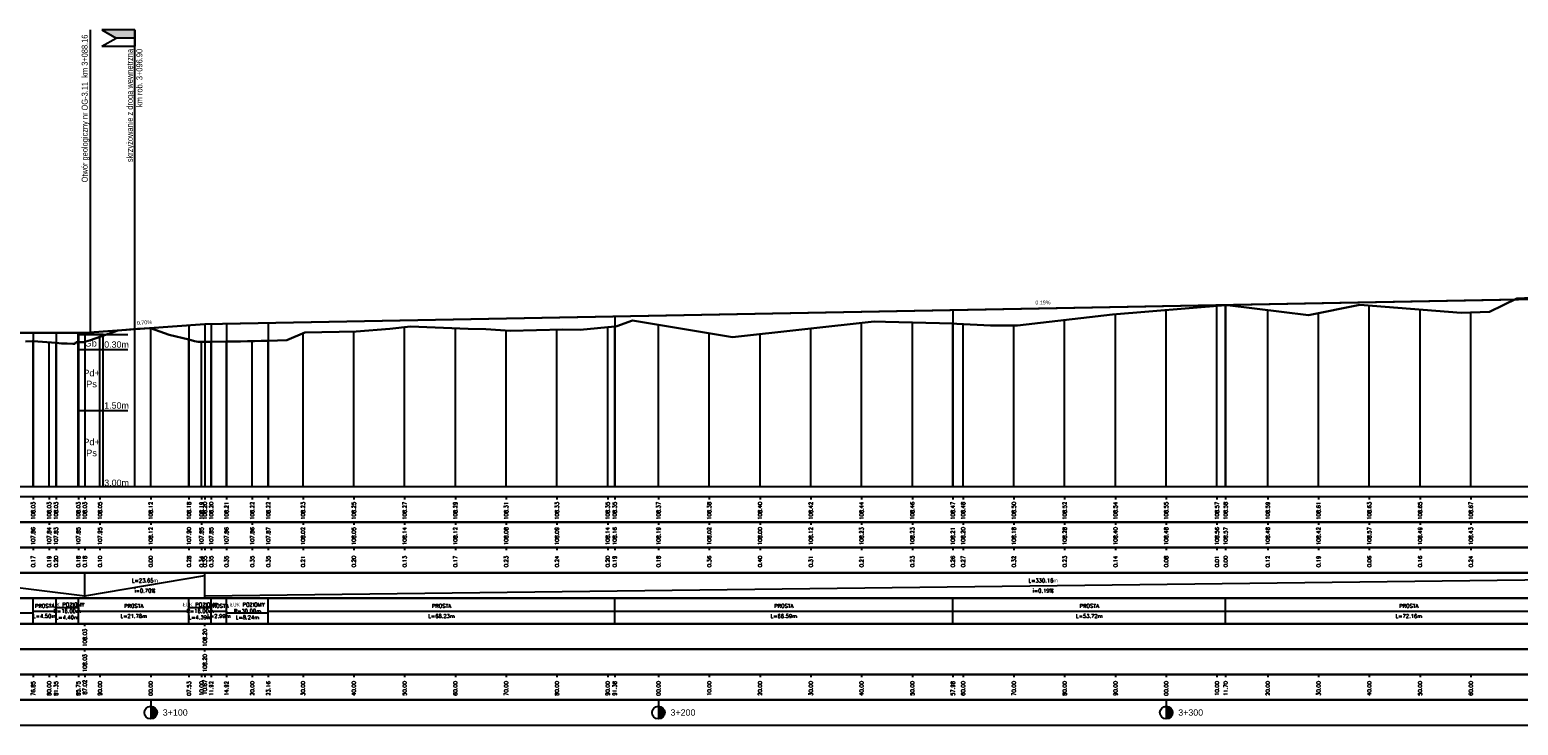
# Model space of a CAD drawing. Extents: x 7529714 to 7537797, y 5723889 to 5727796.
# Tile 22 of 28: x 7536372 to 7536665, y 5725349 to 5725486. Entities that reach past the tile are written whole.
import ezdxf
from ezdxf.enums import TextEntityAlignment as Align

# ---------------------------------------------------------------- set-up
doc = ezdxf.new("R2010")
doc.units = 0
for name, color, linetype in [('C-DROGI-PROFILE', 7, 'Continuous'), ('C-DROGI-PROFILE-ETYKIETY', 7, 'Continuous'), ('D-geologia', 150, 'Continuous'), ('Niw-opis', 2, 'Continuous'), ('Niw-opisy-skrzyzowania', 10, 'Continuous')]:
    doc.layers.add(name, color=color, linetype=linetype)
doc.styles.add('ARIAL', font='arial.ttf', dxfattribs={"height": 1})
doc.styles.get("Standard").update_dxf_attribs({"font": 'arial.ttf'})

# ---------------------------------------------------------------- blocks, each defined once
blk = doc.blocks.new('flaga_lewa')
at = {"linetype": 'ByBlock', "lineweight": -2}
blk.add_hatch(color=0, dxfattribs=at).paths.add_polyline_path([(0, 0.5), (0, 1), (2, 1), (1.134, 0.5)])
at = {"color": 0, "linetype": 'ByBlock', "lineweight": -2}
for p, q in [((0, 1), (0, 0)), ((0, 1), (2, 1)), ((2, 1), (1.13, 0.498)), ((0, 0.5), (1.134, 0.5)), ((2, 0), (0, 0)), ((2, 0), (1.13, 0.502))]:
    blk.add_line(p, q, dxfattribs=at)
blk = doc.blocks.new('kilometraz')
at = {"linetype": 'ByBlock', "lineweight": -2}
blk.add_hatch(color=0, dxfattribs=at).paths.add_polyline_path([(0, -0.5, 0.414214), (0.5, 0, 0.414214), (0, 0.5)])
at = {"color": 0, "linetype": 'ByBlock', "lineweight": -2}
blk.add_line((0, 0.5), (0, -0.5), dxfattribs=at)
blk.add_circle((0, 0), 0.5, dxfattribs=at)

msp = doc.modelspace()

# ---------------------------------------------------------------- linework, layer by layer
at = {"layer": 'C-DROGI-PROFILE', "color": 12, "linetype": 'Continuous', "lineweight": 30, "true_color": 0xdb0000}
for p, q in [((7536406.411, 5725427.843), (7536899.401, 5725437.123)), ((7536350.188, 5725426.208), (7536382.758, 5725426.183)), ((7536382.758, 5725426.183), (7536406.411, 5725427.843))]:
    msp.add_line(p, q, dxfattribs=at)
at = {"layer": 'C-DROGI-PROFILE', "color": 98, "linetype": 'Continuous', "lineweight": 30, "true_color": 0x006100}
for p, q in [((7536659.404, 5725430.279), (7536664.791, 5725432.915)), ((7536664.791, 5725432.915), (7536669.263, 5725433.104)), ((7536566.47, 5725427.64), (7536585.166, 5725429.799)), ((7536585.166, 5725429.799), (7536607.438, 5725431.585)), ((7536607.438, 5725431.585), (7536607.827, 5725431.618)), ((7536607.827, 5725431.618), (7536623.794, 5725429.628)), ((7536623.794, 5725429.628), (7536633.893, 5725431.673)), ((7536633.893, 5725431.673), (7536653.801, 5725430.078)), ((7536653.801, 5725430.078), (7536659.404, 5725430.279)), ((7536383.896, 5725424.705), (7536389.244, 5725426.636)), ((7536389.244, 5725426.636), (7536393.152, 5725426.924)), ((7536393.152, 5725426.924), (7536395.707, 5725427.089)), ((7536395.707, 5725427.089), (7536399.391, 5725425.777)), ((7536422.557, 5725424.747), (7536426.079, 5725426.26)), ((7536426.079, 5725426.26), (7536436.223, 5725426.407)), ((7536436.223, 5725426.407), (7536442.836, 5725426.955)), ((7536442.836, 5725426.955), (7536446.881, 5725427.444)), ((7536446.881, 5725427.444), (7536458.291, 5725426.944)), ((7536458.291, 5725426.944), (7536461.743, 5725426.92)), ((7536461.743, 5725426.92), (7536466.505, 5725426.569)), ((7536466.505, 5725426.569), (7536476.928, 5725426.803)), ((7536476.928, 5725426.803), (7536480.295, 5725426.776)), ((7536480.295, 5725426.776), (7536487.124, 5725427.437)), ((7536487.124, 5725427.437), (7536487.53, 5725427.475)), ((7536487.53, 5725427.475), (7536490.624, 5725428.595)), ((7536490.624, 5725428.595), (7536510.31, 5725425.312)), ((7536510.31, 5725425.312), (7536538.225, 5725428.414)), ((7536538.225, 5725428.414), (7536540.469, 5725428.34)), ((7536540.469, 5725428.34), (7536553.718, 5725427.986)), ((7536553.718, 5725427.986), (7536554.494, 5725427.966)), ((7536554.494, 5725427.966), (7536561.153, 5725427.643)), ((7536561.153, 5725427.643), (7536566.47, 5725427.64)), ((7536371.088, 5725424.452), (7536372.364, 5725424.525)), ((7536372.364, 5725424.525), (7536372.59, 5725424.509)), ((7536372.59, 5725424.509), (7536377.09, 5725424.169)), ((7536377.09, 5725424.169), (7536378.191, 5725424.096)), ((7536378.191, 5725424.096), (7536379.293, 5725424.044)), ((7536379.293, 5725424.044), (7536380.394, 5725424.012)), ((7536380.394, 5725424.012), (7536380.843, 5725424.007)), ((7536380.843, 5725424.007), (7536381.019, 5725424.336)), ((7536381.019, 5725424.336), (7536381.495, 5725424.337)), ((7536381.495, 5725424.337), (7536382.499, 5725424.36)), ((7536382.499, 5725424.36), (7536383.896, 5725424.705)), ((7536399.391, 5725425.777), (7536403.272, 5725424.825)), ((7536403.272, 5725424.825), (7536404.369, 5725424.554)), ((7536404.369, 5725424.554), (7536405.107, 5725424.368)), ((7536405.107, 5725424.368), (7536405.467, 5725424.373)), ((7536405.467, 5725424.373), (7536406.565, 5725424.388)), ((7536406.565, 5725424.388), (7536407.663, 5725424.403)), ((7536407.663, 5725424.403), (7536410.657, 5725424.444)), ((7536410.657, 5725424.444), (7536412.031, 5725424.462)), ((7536412.031, 5725424.462), (7536413.404, 5725424.481)), ((7536413.404, 5725424.481), (7536414.778, 5725424.5)), ((7536414.778, 5725424.5), (7536415.841, 5725424.514)), ((7536415.841, 5725424.514), (7536416.151, 5725424.524)), ((7536416.151, 5725424.524), (7536417.525, 5725424.57)), ((7536417.525, 5725424.57), (7536418.898, 5725424.617)), ((7536418.898, 5725424.617), (7536422.557, 5725424.747))]:
    msp.add_line(p, q, dxfattribs=at)
at = {"layer": 'C-DROGI-PROFILE', "color": 1, "linetype": 'Continuous', "lineweight": -3}
for p, q in [((7536585.741, 5725395.868), (7536585.741, 5725429.845)), ((7536595.741, 5725395.868), (7536595.741, 5725430.647)), ((7536605.741, 5725395.868), (7536605.741, 5725431.449)), ((7536607.438, 5725395.868), (7536607.438, 5725431.585)), ((7536615.741, 5725395.868), (7536615.741, 5725430.631)), ((7536625.741, 5725395.868), (7536625.741, 5725430.022)), ((7536635.741, 5725395.868), (7536635.741, 5725431.525)), ((7536645.741, 5725395.868), (7536645.741, 5725430.724)), ((7536655.741, 5725395.868), (7536655.741, 5725430.148)), ((7536395.741, 5725395.868), (7536395.741, 5725427.077)), ((7536425.741, 5725395.868), (7536425.741, 5725426.115)), ((7536435.741, 5725395.868), (7536435.741, 5725426.4)), ((7536445.741, 5725395.868), (7536445.741, 5725427.306)), ((7536455.741, 5725395.868), (7536455.741, 5725427.056)), ((7536465.741, 5725395.868), (7536465.741, 5725426.626)), ((7536475.741, 5725395.868), (7536475.741, 5725426.777)), ((7536485.741, 5725395.868), (7536485.741, 5725427.303)), ((7536487.124, 5725395.868), (7536487.124, 5725427.437)), ((7536495.741, 5725395.868), (7536495.741, 5725427.742)), ((7536505.741, 5725395.868), (7536505.741, 5725426.074)), ((7536525.741, 5725395.868), (7536525.741, 5725427.026)), ((7536535.741, 5725395.868), (7536535.741, 5725428.138)), ((7536545.741, 5725395.868), (7536545.741, 5725428.199)), ((7536553.718, 5725395.868), (7536553.718, 5725427.986)), ((7536555.741, 5725395.868), (7536555.741, 5725427.905)), ((7536565.741, 5725395.868), (7536565.741, 5725427.64)), ((7536575.741, 5725395.868), (7536575.741, 5725428.71)), ((7536372.59, 5725395.868), (7536372.59, 5725424.509)), ((7536375.741, 5725395.868), (7536375.741, 5725424.271)), ((7536377.09, 5725395.868), (7536377.09, 5725424.169)), ((7536381.495, 5725395.868), (7536381.495, 5725424.337)), ((7536385.741, 5725395.868), (7536385.741, 5725425.371)), ((7536403.272, 5725395.868), (7536403.272, 5725424.825)), ((7536403.317, 5725395.868), (7536403.317, 5725424.814)), ((7536405.741, 5725395.868), (7536405.741, 5725424.377)), ((7536407.663, 5725395.868), (7536407.663, 5725424.403)), ((7536410.657, 5725395.868), (7536410.657, 5725424.444)), ((7536415.741, 5725395.868), (7536415.741, 5725424.512)), ((7536418.898, 5725395.868), (7536418.898, 5725424.617)), ((7536515.741, 5725395.868), (7536515.741, 5725425.915)), ((7533295.241, 5725395.868), (7537726.805, 5725395.868)), ((7536372.59, 5725393.868), (7536372.59, 5725393.368)), ((7536375.741, 5725393.868), (7536375.741, 5725393.368)), ((7536377.09, 5725393.868), (7536377.09, 5725393.368)), ((7536381.495, 5725393.868), (7536381.495, 5725393.368)), ((7536382.758, 5725393.868), (7536382.758, 5725393.368)), ((7536385.741, 5725393.868), (7536385.741, 5725393.368)), ((7536395.741, 5725393.868), (7536395.741, 5725393.368)), ((7536403.272, 5725393.868), (7536403.272, 5725393.368)), ((7536405.741, 5725393.868), (7536405.741, 5725393.368)), ((7536406.411, 5725393.868), (7536406.411, 5725393.368)), ((7536407.663, 5725393.868), (7536407.663, 5725393.368)), ((7536410.657, 5725393.868), (7536410.657, 5725393.368)), ((7536415.741, 5725393.868), (7536415.741, 5725393.368)), ((7536418.898, 5725393.868), (7536418.898, 5725393.368)), ((7536425.741, 5725393.868), (7536425.741, 5725393.368)), ((7536435.741, 5725393.868), (7536435.741, 5725393.368)), ((7536445.741, 5725393.868), (7536445.741, 5725393.368)), ((7536455.741, 5725393.868), (7536455.741, 5725393.368)), ((7536465.741, 5725393.868), (7536465.741, 5725393.368)), ((7536475.741, 5725393.868), (7536475.741, 5725393.368)), ((7536485.741, 5725393.868), (7536485.741, 5725393.368)), ((7536487.124, 5725393.868), (7536487.124, 5725393.368)), ((7536495.741, 5725393.868), (7536495.741, 5725393.368)), ((7536505.741, 5725393.868), (7536505.741, 5725393.368)), ((7536515.741, 5725393.868), (7536515.741, 5725393.368)), ((7536525.741, 5725393.868), (7536525.741, 5725393.368)), ((7536535.741, 5725393.868), (7536535.741, 5725393.368)), ((7536545.741, 5725393.868), (7536545.741, 5725393.368)), ((7536553.718, 5725393.868), (7536553.718, 5725393.368)), ((7536555.741, 5725393.868), (7536555.741, 5725393.368)), ((7536565.741, 5725393.868), (7536565.741, 5725393.368)), ((7536575.741, 5725393.868), (7536575.741, 5725393.368)), ((7536585.741, 5725393.868), (7536585.741, 5725393.368)), ((7536595.741, 5725393.868), (7536595.741, 5725393.368)), ((7536605.741, 5725393.868), (7536605.741, 5725393.368)), ((7536607.438, 5725393.868), (7536607.438, 5725393.368)), ((7536615.741, 5725393.868), (7536615.741, 5725393.368)), ((7536625.741, 5725393.868), (7536625.741, 5725393.368)), ((7536635.741, 5725393.868), (7536635.741, 5725393.368)), ((7536645.741, 5725393.868), (7536645.741, 5725393.368)), ((7536655.741, 5725393.868), (7536655.741, 5725393.368)), ((7536375.741, 5725388.868), (7536375.741, 5725388.368)), ((7536385.741, 5725388.868), (7536385.741, 5725388.368)), ((7536395.741, 5725388.868), (7536395.741, 5725388.368)), ((7536405.741, 5725388.868), (7536405.741, 5725388.368)), ((7536415.741, 5725388.868), (7536415.741, 5725388.368)), ((7536425.741, 5725388.868), (7536425.741, 5725388.368)), ((7536435.741, 5725388.868), (7536435.741, 5725388.368)), ((7536445.741, 5725388.868), (7536445.741, 5725388.368)), ((7536455.741, 5725388.868), (7536455.741, 5725388.368)), ((7536465.741, 5725388.868), (7536465.741, 5725388.368)), ((7536475.741, 5725388.868), (7536475.741, 5725388.368)), ((7536485.741, 5725388.868), (7536485.741, 5725388.368)), ((7536495.741, 5725388.868), (7536495.741, 5725388.368)), ((7536505.741, 5725388.868), (7536505.741, 5725388.368)), ((7536515.741, 5725388.868), (7536515.741, 5725388.368)), ((7536525.741, 5725388.868), (7536525.741, 5725388.368)), ((7536535.741, 5725388.868), (7536535.741, 5725388.368)), ((7536545.741, 5725388.868), (7536545.741, 5725388.368)), ((7536555.741, 5725388.868), (7536555.741, 5725388.368)), ((7536565.741, 5725388.868), (7536565.741, 5725388.368)), ((7536575.741, 5725388.868), (7536575.741, 5725388.368)), ((7536585.741, 5725388.868), (7536585.741, 5725388.368)), ((7536595.741, 5725388.868), (7536595.741, 5725388.368)), ((7536605.741, 5725388.868), (7536605.741, 5725388.368)), ((7536615.741, 5725388.868), (7536615.741, 5725388.368)), ((7536625.741, 5725388.868), (7536625.741, 5725388.368)), ((7536635.741, 5725388.868), (7536635.741, 5725388.368)), ((7536645.741, 5725388.868), (7536645.741, 5725388.368)), ((7536655.741, 5725388.868), (7536655.741, 5725388.368)), ((7536372.59, 5725383.868), (7536372.59, 5725383.368)), ((7536375.741, 5725383.868), (7536375.741, 5725383.368)), ((7536377.09, 5725383.868), (7536377.09, 5725383.368)), ((7536381.495, 5725383.868), (7536381.495, 5725383.368)), ((7536382.758, 5725383.868), (7536382.758, 5725383.368)), ((7536385.741, 5725383.868), (7536385.741, 5725383.368)), ((7536395.741, 5725383.868), (7536395.741, 5725383.368)), ((7536403.272, 5725383.868), (7536403.272, 5725383.368)), ((7536405.741, 5725383.868), (7536405.741, 5725383.368)), ((7536406.411, 5725383.868), (7536406.411, 5725383.368)), ((7536407.663, 5725383.868), (7536407.663, 5725383.368)), ((7536410.657, 5725383.868), (7536410.657, 5725383.368)), ((7536415.741, 5725383.868), (7536415.741, 5725383.368)), ((7536418.898, 5725383.868), (7536418.898, 5725383.368)), ((7536425.741, 5725383.868), (7536425.741, 5725383.368)), ((7536435.741, 5725383.868), (7536435.741, 5725383.368)), ((7536445.741, 5725383.868), (7536445.741, 5725383.368)), ((7536455.741, 5725383.868), (7536455.741, 5725383.368)), ((7536465.741, 5725383.868), (7536465.741, 5725383.368)), ((7536475.741, 5725383.868), (7536475.741, 5725383.368)), ((7536485.741, 5725383.868), (7536485.741, 5725383.368)), ((7536487.124, 5725383.868), (7536487.124, 5725383.368)), ((7536495.741, 5725383.868), (7536495.741, 5725383.368)), ((7536505.741, 5725383.868), (7536505.741, 5725383.368)), ((7536515.741, 5725383.868), (7536515.741, 5725383.368)), ((7536525.741, 5725383.868), (7536525.741, 5725383.368)), ((7536535.741, 5725383.868), (7536535.741, 5725383.368)), ((7536545.741, 5725383.868), (7536545.741, 5725383.368)), ((7536553.718, 5725383.868), (7536553.718, 5725383.368)), ((7536555.741, 5725383.868), (7536555.741, 5725383.368)), ((7536565.741, 5725383.868), (7536565.741, 5725383.368)), ((7536575.741, 5725383.868), (7536575.741, 5725383.368)), ((7536585.741, 5725383.868), (7536585.741, 5725383.368)), ((7536595.741, 5725383.868), (7536595.741, 5725383.368)), ((7536605.741, 5725383.868), (7536605.741, 5725383.368)), ((7536607.438, 5725383.868), (7536607.438, 5725383.368)), ((7536615.741, 5725383.868), (7536615.741, 5725383.368)), ((7536625.741, 5725383.868), (7536625.741, 5725383.368)), ((7536635.741, 5725383.868), (7536635.741, 5725383.368)), ((7536645.741, 5725383.868), (7536645.741, 5725383.368)), ((7536655.741, 5725383.868), (7536655.741, 5725383.368)), ((7536382.758, 5725373.868), (7536382.758, 5725378.868)), ((7536406.411, 5725373.868), (7536406.411, 5725378.868)), ((7536372.59, 5725368.868), (7536372.59, 5725373.868)), ((7536377.09, 5725368.868), (7536377.09, 5725373.868)), ((7536381.495, 5725368.868), (7536381.495, 5725373.868)), ((7536403.272, 5725368.868), (7536403.272, 5725373.868)), ((7536407.663, 5725368.868), (7536407.663, 5725373.868)), ((7536410.657, 5725368.868), (7536410.657, 5725373.868)), ((7536418.898, 5725368.868), (7536418.898, 5725373.868)), ((7536487.124, 5725368.868), (7536487.124, 5725373.868)), ((7536553.718, 5725368.868), (7536553.718, 5725373.868)), ((7536607.438, 5725368.868), (7536607.438, 5725373.868)), ((7536382.758, 5725368.368), (7536382.758, 5725368.868)), ((7536406.411, 5725368.368), (7536406.411, 5725368.868)), ((7536382.758, 5725363.368), (7536382.758, 5725363.868)), ((7536406.411, 5725363.368), (7536406.411, 5725363.868)), ((7536372.59, 5725358.868), (7536372.59, 5725358.368)), ((7536375.741, 5725358.868), (7536375.741, 5725358.368)), ((7536377.09, 5725358.868), (7536377.09, 5725358.368)), ((7536381.495, 5725358.868), (7536381.495, 5725358.368)), ((7536382.758, 5725358.868), (7536382.758, 5725358.368)), ((7536385.741, 5725358.868), (7536385.741, 5725358.368)), ((7536395.741, 5725358.868), (7536395.741, 5725358.368)), ((7536403.272, 5725358.868), (7536403.272, 5725358.368)), ((7536405.741, 5725358.868), (7536405.741, 5725358.368)), ((7536406.411, 5725358.868), (7536406.411, 5725358.368)), ((7536407.663, 5725358.868), (7536407.663, 5725358.368)), ((7536410.657, 5725358.868), (7536410.657, 5725358.368)), ((7536415.741, 5725358.868), (7536415.741, 5725358.368)), ((7536418.898, 5725358.868), (7536418.898, 5725358.368)), ((7536425.741, 5725358.868), (7536425.741, 5725358.368)), ((7536435.741, 5725358.868), (7536435.741, 5725358.368)), ((7536445.741, 5725358.868), (7536445.741, 5725358.368)), ((7536455.741, 5725358.868), (7536455.741, 5725358.368)), ((7536465.741, 5725358.868), (7536465.741, 5725358.368)), ((7536475.741, 5725358.868), (7536475.741, 5725358.368)), ((7536485.741, 5725358.868), (7536485.741, 5725358.368)), ((7536487.124, 5725358.868), (7536487.124, 5725358.368)), ((7536495.741, 5725358.868), (7536495.741, 5725358.368)), ((7536505.741, 5725358.868), (7536505.741, 5725358.368)), ((7536515.741, 5725358.868), (7536515.741, 5725358.368)), ((7536525.741, 5725358.868), (7536525.741, 5725358.368)), ((7536535.741, 5725358.868), (7536535.741, 5725358.368)), ((7536545.741, 5725358.868), (7536545.741, 5725358.368)), ((7536553.718, 5725358.868), (7536553.718, 5725358.368)), ((7536555.741, 5725358.868), (7536555.741, 5725358.368)), ((7536565.741, 5725358.868), (7536565.741, 5725358.368)), ((7536575.741, 5725358.868), (7536575.741, 5725358.368)), ((7536585.741, 5725358.868), (7536585.741, 5725358.368)), ((7536595.741, 5725358.868), (7536595.741, 5725358.368)), ((7536605.741, 5725358.868), (7536605.741, 5725358.368)), ((7536607.438, 5725358.868), (7536607.438, 5725358.368)), ((7536615.741, 5725358.868), (7536615.741, 5725358.368)), ((7536625.741, 5725358.868), (7536625.741, 5725358.368)), ((7536635.741, 5725358.868), (7536635.741, 5725358.368)), ((7536645.741, 5725358.868), (7536645.741, 5725358.368)), ((7536655.741, 5725358.868), (7536655.741, 5725358.368)), ((7536395.741, 5725353.868), (7536395.741, 5725352.368)), ((7536495.741, 5725353.868), (7536495.741, 5725352.368)), ((7536595.741, 5725353.868), (7536595.741, 5725352.368))]:
    msp.add_line(p, q, dxfattribs=at)
at = {"layer": 'C-DROGI-PROFILE', "color": 2, "linetype": 'Continuous', "lineweight": -3}
for p, q in [((7536350.188, 5725378.368), (7536382.758, 5725374.368)), ((7536382.758, 5725374.368), (7536406.411, 5725378.368)), ((7536406.411, 5725374.368), (7536736.567, 5725378.368)), ((7536363.577, 5725370.993), (7536372.59, 5725370.993)), ((7536372.59, 5725370.993), (7536372.59, 5725371.368)), ((7536372.59, 5725371.368), (7536377.09, 5725371.368)), ((7536377.09, 5725371.368), (7536377.09, 5725372.072)), ((7536377.09, 5725372.072), (7536381.495, 5725372.072)), ((7536381.495, 5725372.072), (7536381.495, 5725371.368)), ((7536381.495, 5725371.368), (7536403.272, 5725371.368)), ((7536403.272, 5725371.368), (7536403.272, 5725372.072)), ((7536403.272, 5725372.072), (7536407.663, 5725372.072)), ((7536407.663, 5725372.072), (7536407.663, 5725371.368)), ((7536407.663, 5725371.368), (7536410.657, 5725371.368)), ((7536410.657, 5725371.368), (7536410.657, 5725370.993)), ((7536410.657, 5725370.993), (7536418.898, 5725370.993)), ((7536418.898, 5725370.993), (7536418.898, 5725371.368)), ((7536418.898, 5725371.368), (7536781.843, 5725371.368))]:
    msp.add_line(p, q, dxfattribs=at)
at = {"layer": 'C-DROGI-PROFILE', "color": 12, "linetype": 'Continuous', "lineweight": 30, "true_color": 0xdb0000}
msp.add_lwpolyline([(7535512.277, 5725418.817), (7535582.173, 5725427.011), (7535585.487, 5725427.216), (7535588.801, 5725427.056), (7535663.881, 5725419.27), (7535666.444, 5725419.113), (7535669.006, 5725419.176), (7535716.914, 5725422.391), (7535758.266, 5725423.005), (7535782.362, 5725425.726), (7535883.289, 5725426.088), (7535961.845, 5725421.854), (7536105.63, 5725426.394), (7536261.346, 5725426.275), (7536295.741, 5725425.399), (7536350.188, 5725426.208), (7536382.758, 5725426.183), (7536406.411, 5725427.843), (7536899.401, 5725437.123)], dxfattribs=at)
at = {"layer": 'C-DROGI-PROFILE', "color": 1, "linetype": 'Continuous', "lineweight": -3}
for points in [[(7533295.741, 5725388.868), (7537726.805, 5725388.868), (7537726.805, 5725393.868), (7533295.741, 5725393.868)], [(7533295.741, 5725383.868), (7537726.805, 5725383.868), (7537726.805, 5725388.868), (7533295.741, 5725388.868)], [(7533295.741, 5725378.868), (7537726.805, 5725378.868), (7537726.805, 5725383.868), (7533295.741, 5725383.868)], [(7533295.741, 5725373.868), (7537726.805, 5725373.868), (7537726.805, 5725378.868), (7533295.741, 5725378.868)], [(7533295.741, 5725368.868), (7537726.805, 5725368.868), (7537726.805, 5725373.868), (7533295.741, 5725373.868)], [(7533295.741, 5725363.868), (7537726.805, 5725363.868), (7537726.805, 5725368.868), (7533295.741, 5725368.868)], [(7533295.741, 5725358.868), (7537726.805, 5725358.868), (7537726.805, 5725363.868), (7533295.741, 5725363.868)], [(7533295.741, 5725353.868), (7537726.805, 5725353.868), (7537726.805, 5725358.868), (7533295.741, 5725358.868)], [(7533295.741, 5725348.868), (7537726.805, 5725348.868), (7537726.805, 5725353.868), (7533295.741, 5725353.868)]]:
    msp.add_3dface(points, dxfattribs=at)
at = {"layer": 'C-DROGI-PROFILE-ETYKIETY', "color": 2, "linetype": 'Continuous', "lineweight": -3}
for p, q in [((7536487.124, 5725429.362), (7536487.124, 5725395.868)), ((7536553.718, 5725430.616), (7536553.718, 5725395.868)), ((7536607.438, 5725431.627), (7536607.438, 5725395.868)), ((7536372.59, 5725426.191), (7536372.59, 5725395.868)), ((7536377.09, 5725426.187), (7536377.09, 5725395.868)), ((7536381.495, 5725426.184), (7536381.495, 5725395.868)), ((7536382.758, 5725426.183), (7536382.758, 5725395.868)), ((7536403.272, 5725427.623), (7536403.272, 5725395.868)), ((7536406.411, 5725427.843), (7536406.411, 5725395.868)), ((7536407.663, 5725427.867), (7536407.663, 5725395.868)), ((7536410.657, 5725427.923), (7536410.657, 5725395.868)), ((7536418.898, 5725428.078), (7536418.898, 5725395.868))]:
    msp.add_line(p, q, dxfattribs=at)
at = {"layer": 'D-geologia', "linetype": 'Continuous'}
msp.add_lwpolyline([(7536383.898, 5725425.868), (7536383.898, 5725485.868)], dxfattribs=at)
at = {"layer": 'D-geologia'}
for points in [[(7536381.398, 5725395.868), (7536386.398, 5725395.868), (7536386.398, 5725395.868), (7536386.398, 5725425.868), (7536381.398, 5725425.868), (7536381.398, 5725395.868)], [(7536381.398, 5725425.868), (7536391.202, 5725425.868)], [(7536381.398, 5725422.868), (7536391.202, 5725422.868)], [(7536381.398, 5725410.868), (7536391.202, 5725410.868)], [(7536381.398, 5725395.868), (7536391.202, 5725395.868)]]:
    msp.add_lwpolyline(points, dxfattribs=at)
at = {"layer": 'Niw-opis', "color": 2}
msp.add_lwpolyline([(7533295.741, 5725395.868), (7537726.805, 5725395.868)], dxfattribs=at)
at = {"layer": 'Niw-opis'}
msp.add_lwpolyline([(7533295.741, 5725395.868), (7537726.805, 5725395.868)], dxfattribs=at)
at = {"layer": 'Niw-opisy-skrzyzowania', "linetype": 'Continuous', "lineweight": -3}
msp.add_lwpolyline([(7536392.641, 5725395.868), (7536392.641, 5725485.868)], dxfattribs=at)

# ---------------------------------------------------------------- block references
at = {"layer": 'C-DROGI-PROFILE-ETYKIETY', "linetype": 'Continuous', "lineweight": -3, "xscale": 2.499999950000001, "yscale": 2.499999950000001, "zscale": 2.499999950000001, "rotation": 8.53773646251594e-07}
for p in [(7536395.741, 5725351.368), (7536495.741, 5725351.368), (7536595.741, 5725351.368)]:
    msp.add_blockref('kilometraz', p, dxfattribs=at)
at = {"layer": 'Niw-opisy-skrzyzowania', "linetype": 'Continuous', "lineweight": -3, "xscale": -3.25, "yscale": 3.25, "zscale": 3.25}
msp.add_blockref('flaga_lewa', (7536392.641, 5725482.605), dxfattribs=at)

# ---------------------------------------------------------------- texts
at = {"layer": 'C-DROGI-PROFILE-ETYKIETY', "color": 2, "linetype": 'Continuous', "lineweight": -3, "char_height": 0.75, "attachment_point": 8}
for s, insert, rotation in [('0.19%', (7536571.473, 5725431.763), 1.07832), ('0.70%', (7536394.527, 5725427.824), 4.01582)]:
    msp.add_mtext(s, dxfattribs=dict(at, insert=insert, rotation=rotation))
at = {"layer": 'C-DROGI-PROFILE-ETYKIETY', "color": 7, "linetype": 'Continuous', "lineweight": -3, "char_height": 0.75, "attachment_point": 5, "rotation": 90}
for s, insert in [('{\\Fsimplex.shx|c238;108.03}', (7536372.59, 5725391.118)), ('{\\Fsimplex.shx|c238;108.03}', (7536375.741, 5725391.118)), ('{\\Fsimplex.shx|c238;108.03}', (7536377.09, 5725391.118)), ('{\\Fsimplex.shx|c238;108.03}', (7536381.495, 5725391.118)), ('{\\Fsimplex.shx|c238;108.03}', (7536382.758, 5725391.118)), ('{\\Fsimplex.shx|c238;108.03}', (7536382.758, 5725391.118)), ('{\\Fsimplex.shx|c238;108.05}', (7536385.741, 5725391.118)), ('{\\Fsimplex.shx|c238;108.12}', (7536395.741, 5725391.118)), ('{\\Fsimplex.shx|c238;108.18}', (7536403.272, 5725391.118)), ('{\\Fsimplex.shx|c238;108.19}', (7536405.741, 5725391.118)), ('{\\Fsimplex.shx|c238;108.20}', (7536406.411, 5725391.118)), ('{\\Fsimplex.shx|c238;108.20}', (7536406.411, 5725391.118)), ('{\\Fsimplex.shx|c238;108.20}', (7536407.663, 5725391.118)), ('{\\Fsimplex.shx|c238;108.21}', (7536410.657, 5725391.118)), ('{\\Fsimplex.shx|c238;108.22}', (7536415.741, 5725391.118)), ('{\\Fsimplex.shx|c238;108.22}', (7536418.898, 5725391.118)), ('{\\Fsimplex.shx|c238;108.23}', (7536425.741, 5725391.118)), ('{\\Fsimplex.shx|c238;108.25}', (7536435.741, 5725391.118)), ('{\\Fsimplex.shx|c238;108.27}', (7536445.741, 5725391.118)), ('{\\Fsimplex.shx|c238;108.29}', (7536455.741, 5725391.118)), ('{\\Fsimplex.shx|c238;108.31}', (7536465.741, 5725391.118)), ('{\\Fsimplex.shx|c238;108.33}', (7536475.741, 5725391.118)), ('{\\Fsimplex.shx|c238;108.35}', (7536485.741, 5725391.118)), ('{\\Fsimplex.shx|c238;108.35}', (7536487.124, 5725391.118)), ('{\\Fsimplex.shx|c238;108.37}', (7536495.741, 5725391.118)), ('{\\Fsimplex.shx|c238;108.38}', (7536505.741, 5725391.118)), ('{\\Fsimplex.shx|c238;108.40}', (7536515.741, 5725391.118)), ('{\\Fsimplex.shx|c238;108.42}', (7536525.741, 5725391.118)), ('{\\Fsimplex.shx|c238;108.44}', (7536535.741, 5725391.118)), ('{\\Fsimplex.shx|c238;108.46}', (7536545.741, 5725391.118)), ('{\\Fsimplex.shx|c238;108.47}', (7536553.718, 5725391.118)), ('{\\Fsimplex.shx|c238;108.48}', (7536555.741, 5725391.118)), ('{\\Fsimplex.shx|c238;108.50}', (7536565.741, 5725391.118)), ('{\\Fsimplex.shx|c238;108.52}', (7536575.741, 5725391.118)), ('{\\Fsimplex.shx|c238;108.54}', (7536585.741, 5725391.118)), ('{\\Fsimplex.shx|c238;108.55}', (7536595.741, 5725391.118)), ('{\\Fsimplex.shx|c238;108.57}', (7536605.741, 5725391.118)), ('{\\Fsimplex.shx|c238;108.58}', (7536607.438, 5725391.118)), ('{\\Fsimplex.shx|c238;108.59}', (7536615.741, 5725391.118)), ('{\\Fsimplex.shx|c238;108.61}', (7536625.741, 5725391.118)), ('{\\Fsimplex.shx|c238;108.63}', (7536635.741, 5725391.118)), ('{\\Fsimplex.shx|c238;108.65}', (7536645.741, 5725391.118)), ('{\\Fsimplex.shx|c238;108.67}', (7536655.741, 5725391.118)), ('{\\Fsimplex.shx|c238;107.86}', (7536372.59, 5725386.118)), ('{\\Fsimplex.shx|c238;107.84}', (7536375.741, 5725386.118)), ('{\\Fsimplex.shx|c238;107.83}', (7536377.09, 5725386.118)), ('{\\Fsimplex.shx|c238;107.85}', (7536381.495, 5725386.118)), ('{\\Fsimplex.shx|c238;107.95}', (7536385.741, 5725386.118)), ('{\\Fsimplex.shx|c238;108.12}', (7536395.741, 5725386.118)), ('{\\Fsimplex.shx|c238;107.90}', (7536403.272, 5725386.118)), ('{\\Fsimplex.shx|c238;107.85}', (7536405.741, 5725386.118)), ('{\\Fsimplex.shx|c238;107.85}', (7536407.663, 5725386.118)), ('{\\Fsimplex.shx|c238;107.86}', (7536410.657, 5725386.118)), ('{\\Fsimplex.shx|c238;107.86}', (7536415.741, 5725386.118)), ('{\\Fsimplex.shx|c238;107.87}', (7536418.898, 5725386.118)), ('{\\Fsimplex.shx|c238;108.02}', (7536425.741, 5725386.118)), ('{\\Fsimplex.shx|c238;108.05}', (7536435.741, 5725386.118)), ('{\\Fsimplex.shx|c238;108.14}', (7536445.741, 5725386.118)), ('{\\Fsimplex.shx|c238;108.12}', (7536455.741, 5725386.118)), ('{\\Fsimplex.shx|c238;108.08}', (7536465.741, 5725386.118)), ('{\\Fsimplex.shx|c238;108.09}', (7536475.741, 5725386.118)), ('{\\Fsimplex.shx|c238;108.14}', (7536485.741, 5725386.118)), ('{\\Fsimplex.shx|c238;108.16}', (7536487.124, 5725386.118)), ('{\\Fsimplex.shx|c238;108.19}', (7536495.741, 5725386.118)), ('{\\Fsimplex.shx|c238;108.02}', (7536505.741, 5725386.118)), ('{\\Fsimplex.shx|c238;108.00}', (7536515.741, 5725386.118)), ('{\\Fsimplex.shx|c238;108.12}', (7536525.741, 5725386.118)), ('{\\Fsimplex.shx|c238;108.23}', (7536535.741, 5725386.118)), ('{\\Fsimplex.shx|c238;108.23}', (7536545.741, 5725386.118)), ('{\\Fsimplex.shx|c238;108.21}', (7536553.718, 5725386.118)), ('{\\Fsimplex.shx|c238;108.20}', (7536555.741, 5725386.118)), ('{\\Fsimplex.shx|c238;108.18}', (7536565.741, 5725386.118)), ('{\\Fsimplex.shx|c238;108.28}', (7536575.741, 5725386.118)), ('{\\Fsimplex.shx|c238;108.40}', (7536585.741, 5725386.118)), ('{\\Fsimplex.shx|c238;108.48}', (7536595.741, 5725386.118)), ('{\\Fsimplex.shx|c238;108.56}', (7536605.741, 5725386.118)), ('{\\Fsimplex.shx|c238;108.57}', (7536607.438, 5725386.118)), ('{\\Fsimplex.shx|c238;108.48}', (7536615.741, 5725386.118)), ('{\\Fsimplex.shx|c238;108.42}', (7536625.741, 5725386.118)), ('{\\Fsimplex.shx|c238;108.57}', (7536635.741, 5725386.118)), ('{\\Fsimplex.shx|c238;108.49}', (7536645.741, 5725386.118)), ('{\\Fsimplex.shx|c238;108.43}', (7536655.741, 5725386.118)), ('{\\Fsimplex.shx|c238;0.17}', (7536372.59, 5725381.118)), ('{\\Fsimplex.shx|c238;0.19}', (7536375.741, 5725381.118)), ('{\\Fsimplex.shx|c238;0.20}', (7536377.09, 5725381.118)), ('{\\Fsimplex.shx|c238;0.18}', (7536381.495, 5725381.118)), ('{\\Fsimplex.shx|c238;0.18}', (7536382.758, 5725381.118)), ('{\\Fsimplex.shx|c238;0.18}', (7536382.758, 5725381.118)), ('{\\Fsimplex.shx|c238;0.10}', (7536385.741, 5725381.118)), ('{\\Fsimplex.shx|c238;0.00}', (7536395.741, 5725381.118)), ('{\\Fsimplex.shx|c238;0.28}', (7536403.272, 5725381.118)), ('{\\Fsimplex.shx|c238;0.34}', (7536405.741, 5725381.118)), ('{\\Fsimplex.shx|c238;0.35}', (7536406.411, 5725381.118)), ('{\\Fsimplex.shx|c238;0.35}', (7536406.411, 5725381.118)), ('{\\Fsimplex.shx|c238;0.35}', (7536407.663, 5725381.118)), ('{\\Fsimplex.shx|c238;0.35}', (7536410.657, 5725381.118)), ('{\\Fsimplex.shx|c238;0.35}', (7536415.741, 5725381.118)), ('{\\Fsimplex.shx|c238;0.35}', (7536418.898, 5725381.118)), ('{\\Fsimplex.shx|c238;0.21}', (7536425.741, 5725381.118)), ('{\\Fsimplex.shx|c238;0.20}', (7536435.741, 5725381.118)), ('{\\Fsimplex.shx|c238;0.13}', (7536445.741, 5725381.118)), ('{\\Fsimplex.shx|c238;0.17}', (7536455.741, 5725381.118)), ('{\\Fsimplex.shx|c238;0.23}', (7536465.741, 5725381.118)), ('{\\Fsimplex.shx|c238;0.24}', (7536475.741, 5725381.118)), ('{\\Fsimplex.shx|c238;0.20}', (7536485.741, 5725381.118)), ('{\\Fsimplex.shx|c238;0.19}', (7536487.124, 5725381.118)), ('{\\Fsimplex.shx|c238;0.18}', (7536495.741, 5725381.118)), ('{\\Fsimplex.shx|c238;0.36}', (7536505.741, 5725381.118)), ('{\\Fsimplex.shx|c238;0.40}', (7536515.741, 5725381.118)), ('{\\Fsimplex.shx|c238;0.31}', (7536525.741, 5725381.118)), ('{\\Fsimplex.shx|c238;0.21}', (7536535.741, 5725381.118)), ('{\\Fsimplex.shx|c238;0.23}', (7536545.741, 5725381.118)), ('{\\Fsimplex.shx|c238;0.26}', (7536553.718, 5725381.118)), ('{\\Fsimplex.shx|c238;0.27}', (7536555.741, 5725381.118)), ('{\\Fsimplex.shx|c238;0.32}', (7536565.741, 5725381.118)), ('{\\Fsimplex.shx|c238;0.23}', (7536575.741, 5725381.118)), ('{\\Fsimplex.shx|c238;0.14}', (7536585.741, 5725381.118)), ('{\\Fsimplex.shx|c238;0.08}', (7536595.741, 5725381.118)), ('{\\Fsimplex.shx|c238;0.01}', (7536605.741, 5725381.118)), ('{\\Fsimplex.shx|c238;0.00}', (7536607.438, 5725381.118)), ('{\\Fsimplex.shx|c238;0.12}', (7536615.741, 5725381.118)), ('{\\Fsimplex.shx|c238;0.19}', (7536625.741, 5725381.118)), ('{\\Fsimplex.shx|c238;0.06}', (7536635.741, 5725381.118)), ('{\\Fsimplex.shx|c238;0.16}', (7536645.741, 5725381.118)), ('{\\Fsimplex.shx|c238;0.24}', (7536655.741, 5725381.118)), ('{\\Fsimplex.shx|c238;108.03}', (7536382.758, 5725366.118)), ('{\\Fsimplex.shx|c238;108.03}', (7536382.758, 5725366.118)), ('{\\Fsimplex.shx|c238;108.20}', (7536406.411, 5725366.118)), ('{\\Fsimplex.shx|c238;108.20}', (7536406.411, 5725366.118)), ('{\\Fsimplex.shx|c238;108.03}', (7536382.758, 5725361.118)), ('{\\Fsimplex.shx|c238;108.03}', (7536382.758, 5725361.118)), ('{\\Fsimplex.shx|c238;108.20}', (7536406.411, 5725361.118)), ('{\\Fsimplex.shx|c238;108.20}', (7536406.411, 5725361.118)), ('{\\Fsimplex.shx|c238;76.85}', (7536372.59, 5725356.118)), ('{\\Fsimplex.shx|c238;80.00}', (7536375.741, 5725356.118)), ('{\\Fsimplex.shx|c238;81.35}', (7536377.09, 5725356.118)), ('{\\Fsimplex.shx|c238;85.75}', (7536381.495, 5725356.118)), ('{\\Fsimplex.shx|c238;87.02}', (7536382.758, 5725356.368)), ('{\\Fsimplex.shx|c238;87.02}', (7536382.758, 5725356.368)), ('{\\Fsimplex.shx|c238;90.00}', (7536385.741, 5725356.118)), ('{\\Fsimplex.shx|c238;00.00}', (7536395.741, 5725356.118)), ('{\\Fsimplex.shx|c238;07.53}', (7536403.272, 5725356.118)), ('{\\Fsimplex.shx|c238;10.00}', (7536405.741, 5725356.118)), ('{\\Fsimplex.shx|c238;10.67}', (7536406.411, 5725356.368)), ('{\\Fsimplex.shx|c238;10.67}', (7536406.411, 5725356.368)), ('{\\Fsimplex.shx|c238;11.92}', (7536407.663, 5725356.118)), ('{\\Fsimplex.shx|c238;14.92}', (7536410.657, 5725356.118)), ('{\\Fsimplex.shx|c238;20.00}', (7536415.741, 5725356.118)), ('{\\Fsimplex.shx|c238;23.16}', (7536418.898, 5725356.118)), ('{\\Fsimplex.shx|c238;30.00}', (7536425.741, 5725356.118)), ('{\\Fsimplex.shx|c238;40.00}', (7536435.741, 5725356.118)), ('{\\Fsimplex.shx|c238;50.00}', (7536445.741, 5725356.118)), ('{\\Fsimplex.shx|c238;60.00}', (7536455.741, 5725356.118)), ('{\\Fsimplex.shx|c238;70.00}', (7536465.741, 5725356.118)), ('{\\Fsimplex.shx|c238;80.00}', (7536475.741, 5725356.118)), ('{\\Fsimplex.shx|c238;90.00}', (7536485.741, 5725356.118)), ('{\\Fsimplex.shx|c238;91.38}', (7536487.124, 5725356.118)), ('{\\Fsimplex.shx|c238;00.00}', (7536495.741, 5725356.118)), ('{\\Fsimplex.shx|c238;10.00}', (7536505.741, 5725356.118)), ('{\\Fsimplex.shx|c238;20.00}', (7536515.741, 5725356.118)), ('{\\Fsimplex.shx|c238;30.00}', (7536525.741, 5725356.118)), ('{\\Fsimplex.shx|c238;40.00}', (7536535.741, 5725356.118)), ('{\\Fsimplex.shx|c238;50.00}', (7536545.741, 5725356.118)), ('{\\Fsimplex.shx|c238;57.98}', (7536553.718, 5725356.118)), ('{\\Fsimplex.shx|c238;60.00}', (7536555.741, 5725356.118)), ('{\\Fsimplex.shx|c238;70.00}', (7536565.741, 5725356.118)), ('{\\Fsimplex.shx|c238;80.00}', (7536575.741, 5725356.118)), ('{\\Fsimplex.shx|c238;90.00}', (7536585.741, 5725356.118)), ('{\\Fsimplex.shx|c238;00.00}', (7536595.741, 5725356.118)), ('{\\Fsimplex.shx|c238;10.00}', (7536605.741, 5725356.118)), ('{\\Fsimplex.shx|c238;11.70}', (7536607.438, 5725356.118)), ('{\\Fsimplex.shx|c238;20.00}', (7536615.741, 5725356.118)), ('{\\Fsimplex.shx|c238;30.00}', (7536625.741, 5725356.118)), ('{\\Fsimplex.shx|c238;40.00}', (7536635.741, 5725356.118)), ('{\\Fsimplex.shx|c238;50.00}', (7536645.741, 5725356.118)), ('{\\Fsimplex.shx|c238;60.00}', (7536655.741, 5725356.118))]:
    msp.add_mtext(s, dxfattribs=dict(at, insert=insert))
at = {"layer": 'C-DROGI-PROFILE-ETYKIETY', "color": 7, "linetype": 'Continuous', "lineweight": -3}
for s, insert, char_height, attachment_point in [('{\\Fsimplex.shx|c238;L=23.65}m', (7536394.584, 5725377.368), 0.75, 5), ('{\\Fsimplex.shx|c238;L=330.16}m', (7536571.489, 5725377.368), 0.75, 5), ('{\\Fsimplex.shx|c238;i=0.70%}', (7536394.584, 5725375.368), 0.75, 5), ('{\\Fsimplex.shx|c238;i=0.19%}', (7536571.489, 5725375.368), 0.75, 5), ('{\\Fsimplex.shx|c238;L=4.50m}', (7536374.84, 5725370.368), 0.75, 5), ('{\\Fsimplex.shx|c238;PROSTA}', (7536374.84, 5725372.368), 0.75, 5), ('{\\Fsimplex.shx|c238;ŁUK POZIOMY\\PR=16.00m\\PL=4.40m}', (7536379.293, 5725371.368), 0.75, 5), ('{\\Fsimplex.shx|c238;L=21.78m}', (7536392.383, 5725370.368), 0.75, 5), ('{\\Fsimplex.shx|c238;PROSTA}', (7536392.383, 5725372.368), 0.75, 5), ('{\\Fsimplex.shx|c238;ŁUK POZIOMY\\PR=16.00m\\PL=4.39m}', (7536405.467, 5725371.368), 0.75, 5), ('{\\Fsimplex.shx|c238;L=2.99m}', (7536409.16, 5725370.368), 0.75, 5), ('{\\Fsimplex.shx|c238;PROSTA}', (7536409.16, 5725372.368), 0.75, 5), ('{\\Fsimplex.shx|c238;ŁUK POZIOMY\\PR=30.00m\\PL=8.24m}', (7536414.778, 5725371.368), 0.75, 5), ('{\\Fsimplex.shx|c238;L=68.23m}', (7536453.011, 5725370.368), 0.75, 5), ('{\\Fsimplex.shx|c238;PROSTA}', (7536453.011, 5725372.368), 0.75, 5), ('{\\Fsimplex.shx|c238;L=66.59m}', (7536520.421, 5725370.368), 0.75, 5), ('{\\Fsimplex.shx|c238;PROSTA}', (7536520.421, 5725372.368), 0.75, 5), ('{\\Fsimplex.shx|c238;L=53.72m}', (7536580.578, 5725370.368), 0.75, 5), ('{\\Fsimplex.shx|c238;PROSTA}', (7536580.578, 5725372.368), 0.75, 5), ('{\\Fsimplex.shx|c238;L=72.16m}', (7536643.52, 5725370.368), 0.75, 5), ('{\\Fsimplex.shx|c238;PROSTA}', (7536643.52, 5725372.368), 0.75, 5), ('3+100', (7536398.116, 5725351.368), 1.25, 4), ('3+200', (7536498.116, 5725351.368), 1.25, 4), ('3+300', (7536598.116, 5725351.368), 1.25, 4)]:
    msp.add_mtext(s, dxfattribs=dict(at, insert=insert, char_height=char_height, attachment_point=attachment_point))
at = {"layer": 'D-geologia', "linetype": 'Continuous', "width": 0.8}
msp.add_text('Otwór geologiczny nr OG-3.11  km 3+088.16', height=1.2, rotation=90, dxfattribs=at).set_placement((7536383.698, 5725455.806), align=Align.BOTTOM_LEFT)
at = {"layer": 'D-geologia'}
for s, p in [('0.30m', (7536386.584, 5725423.227)), ('1.50m', (7536386.584, 5725411.227)), ('3.00m', (7536386.593, 5725395.999))]:
    msp.add_text(s, height=1.25, rotation=0.23907, dxfattribs=at).set_placement(p)
at = {"layer": 'D-geologia', "color": 2, "lineweight": 13, "char_height": 1.2, "width": 15.82992, "attachment_point": 5, "style": 'ARIAL'}
for s, insert in [('{\\H1.083x;\\C256;Gb}', (7536383.92, 5725424.106)), ('{\\H1.083x;\\C256;Pd+\\PPs\\H1.0255x; }', (7536384.093, 5725417.159)), ('{\\H1.083x;\\C256;Pd+\\PPs\\H1.0255x; }', (7536384.093, 5725403.586))]:
    msp.add_mtext(s, dxfattribs=dict(at, insert=insert))
at = {"layer": 'Niw-opisy-skrzyzowania', "linetype": 'Continuous', "lineweight": -3, "width": 0.8}
for s, p in [('skrzyżowanie z drogą wewnętrzną', (7536392.219, 5725482.097)), ('km rob. 3+096.90', (7536394.108, 5725482.097))]:
    msp.add_text(s, height=1.2, rotation=90, dxfattribs=at).set_placement(p, align=Align.RIGHT)

doc.saveas('drawing.dxf')
